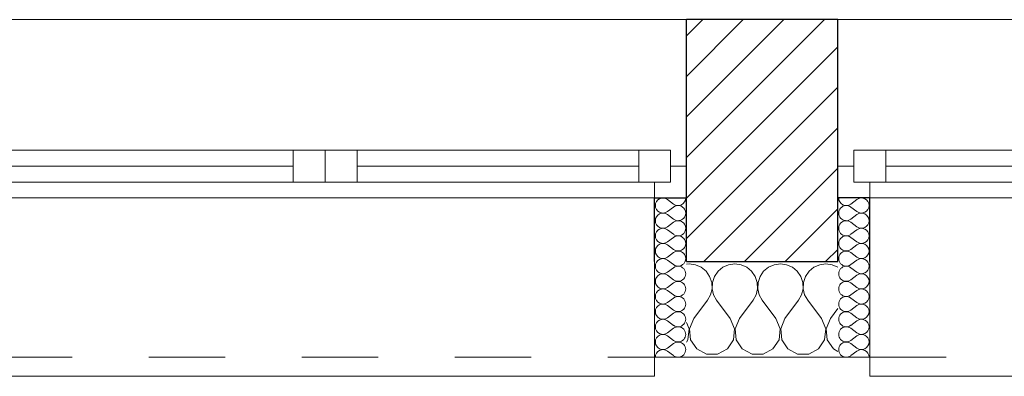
# Model space of a CAD drawing. Header units: millimetres. Extents: x 27262 to 215252, y 16288 to 306312.
# Tile 36 of 76: x 135641 to 136800, y 171393 to 171813. Entities that reach past the tile are written whole.
import ezdxf

# ---------------------------------------------------------------- set-up
doc = ezdxf.new("R2010")
doc.units = ezdxf.units.MM
doc.linetypes.add('Przerywana', pattern=[240, 120, -120])
doc.layers.add('KR_INW', color=252, linetype='Continuous')
doc.layers.add('Okna ArchiCADa', color=252, linetype='Continuous')
for name, color, linetype, lineweight in [('KR_INW_Nr_pióra__101', 252, 'Continuous', 5), ('KR_INW_Nr_pióra__102', 252, 'Continuous', 5), ('KR_INW_Nr_pióra__27', 252, 'Continuous', 25), ('KR_INW_Nr_pióra__47', 252, 'Continuous', 15), ('Okna ArchiCADa_Nr_pióra__1', 252, 'Continuous', 13), ('Okna ArchiCADa_Nr_pióra__27', 252, 'Continuous', 25)]:
    doc.layers.add(name, color=color, linetype=linetype, lineweight=lineweight)

# ---------------------------------------------------------------- blocks, each defined once
blk = doc.blocks.new('*X199')
at = {"layer": 'KR_INW_Nr_pióra__102', "linetype": 'Continuous'}
for p, q in [((202214.3, 107001.6), (202209.8, 107000.9)), ((202224, 107000.2), (202214.3, 107001.6)), ((202233.1, 106996.2), (202224, 107000.2)), ((202276, 107000.2), (202266.9, 106996.2)), ((202285.7, 107001.6), (202276, 107000.2)), ((202295.5, 107000.2), (202285.7, 107001.6)), ((202304.5, 106996.2), (202295.5, 107000.2)), ((202347.4, 107000.2), (202338.4, 106996.2)), ((202357.1, 107001.6), (202347.4, 107000.2)), ((202366.9, 107000.2), (202357.1, 107001.6)), ((202375.9, 106996.2), (202366.9, 107000.2)), ((202418.8, 107000.2), (202409.8, 106996.2)), ((202428.6, 107001.6), (202418.8, 107000.2)), ((202438.3, 107000.2), (202428.6, 107001.6)), ((202447.3, 106996.2), (202438.3, 107000.2)), ((202240.6, 106989.9), (202233.1, 106996.2)), ((202246.2, 106981.8), (202240.6, 106989.9)), ((202259.4, 106989.9), (202253.8, 106981.8)), ((202266.9, 106996.2), (202259.4, 106989.9)), ((202312.1, 106989.9), (202304.5, 106996.2)), ((202317.7, 106981.8), (202312.1, 106989.9)), ((202330.8, 106989.9), (202325.2, 106981.8)), ((202338.4, 106996.2), (202330.8, 106989.9)), ((202383.5, 106989.9), (202375.9, 106996.2)), ((202389.1, 106981.8), (202383.5, 106989.9)), ((202402.2, 106989.9), (202396.6, 106981.8)), ((202409.8, 106996.2), (202402.2, 106989.9)), ((202447.4, 106996.2), (202447.3, 106996.2)), ((202249.4, 106972.5), (202246.2, 106981.8)), ((202249.9, 106962.6), (202249.4, 106972.5)), ((202250.6, 106972.5), (202250.1, 106962.6)), ((202253.8, 106981.8), (202250.6, 106972.5)), ((202320.8, 106972.5), (202317.7, 106981.8)), ((202321.3, 106962.6), (202320.8, 106972.5)), ((202322.1, 106972.5), (202321.6, 106962.6)), ((202325.2, 106981.8), (202322.1, 106972.5)), ((202392.2, 106972.5), (202389.1, 106981.8)), ((202392.7, 106962.6), (202392.2, 106972.5)), ((202393.5, 106972.5), (202393, 106962.6)), ((202396.6, 106981.8), (202393.5, 106972.5)), ((202242.9, 106944.4), (202247.6, 106953.1)), ((202247.6, 106953.1), (202249.9, 106962.6)), ((202250.1, 106962.6), (202252.4, 106953.1)), ((202252.4, 106953.1), (202257.1, 106944.4)), ((202314.3, 106944.4), (202319.1, 106953.1)), ((202319.1, 106953.1), (202321.3, 106962.6)), ((202321.6, 106962.6), (202323.8, 106953.1)), ((202323.8, 106953.1), (202328.6, 106944.4)), ((202385.7, 106944.4), (202390.5, 106953.1)), ((202390.5, 106953.1), (202392.7, 106962.6)), ((202393, 106962.6), (202395.2, 106953.1)), ((202395.2, 106953.1), (202400, 106944.4)), ((202221.4, 106915.9), (202242.9, 106944.4)), ((202278.6, 106915.9), (202257.1, 106944.4)), ((202292.9, 106915.9), (202314.3, 106944.4)), ((202350, 106915.9), (202328.6, 106944.4)), ((202364.3, 106915.9), (202385.7, 106944.4)), ((202421.4, 106915.9), (202400, 106944.4)), ((202435.7, 106915.9), (202447.4, 106931.4)), ((202213.9, 106899.8), (202209.8, 106909.5)), ((202221.4, 106915.9), (202214.7, 106899.8)), ((202285.3, 106899.8), (202278.6, 106915.9)), ((202292.9, 106915.9), (202286.1, 106899.8)), ((202356.7, 106899.8), (202350, 106915.9)), ((202364.3, 106915.9), (202357.6, 106899.8)), ((202428.2, 106899.8), (202421.4, 106915.9)), ((202435.7, 106915.9), (202429, 106899.8)), ((202212.2, 106882.5), (202213.9, 106899.8)), ((202214.7, 106899.8), (202216.3, 106882.5)), ((202283.7, 106882.5), (202285.3, 106899.8)), ((202286.1, 106899.8), (202287.8, 106882.5)), ((202355.1, 106882.5), (202356.7, 106899.8)), ((202357.6, 106899.8), (202359.2, 106882.5)), ((202426.5, 106882.5), (202428.2, 106899.8)), ((202429, 106899.8), (202430.6, 106882.5)), ((202209.8, 106878.9), (202212.2, 106882.5)), ((202216.3, 106882.5), (202226, 106868)), ((202274, 106868), (202283.7, 106882.5)), ((202287.8, 106882.5), (202297.4, 106868)), ((202345.5, 106868), (202355.1, 106882.5)), ((202359.2, 106882.5), (202368.8, 106868)), ((202416.9, 106868), (202426.5, 106882.5)), ((202430.6, 106882.5), (202440.3, 106868)), ((202226, 106868), (202241.3, 106859.8)), ((202258.7, 106859.8), (202274, 106868)), ((202297.4, 106868), (202312.7, 106859.8)), ((202330.1, 106859.8), (202345.5, 106868)), ((202368.8, 106868), (202384.2, 106859.8)), ((202401.6, 106859.8), (202416.9, 106868)), ((202440.3, 106868), (202447.4, 106864.2)), ((202241.3, 106859.8), (202258.7, 106859.8)), ((202312.7, 106859.8), (202330.1, 106859.8)), ((202384.2, 106859.8), (202401.6, 106859.8))]:
    blk.add_line(p, q, dxfattribs=at)
blk = doc.blocks.new('*X232')
at = {"layer": 'KR_INW_Nr_pióra__102', "linetype": 'Continuous'}
for p, q in [((202189.6, 107095.6), (202180.1, 107102.8)), ((202189.6, 107090.9), (202180.1, 107083.7)), ((202189.6, 107071.8), (202180.1, 107079)), ((202189.6, 107067), (202180.1, 107059.9)), ((202189.6, 107048), (202180.1, 107055.1)), ((202189.6, 107043.2), (202180.1, 107036.1)), ((202189.6, 107024.2), (202180.1, 107031.3)), ((202189.6, 107019.4), (202180.1, 107012.3)), ((202189.6, 107000.4), (202180.1, 107007.5)), ((202189.6, 106995.6), (202180.1, 106988.5)), ((202189.6, 106976.6), (202180.1, 106983.7)), ((202189.6, 106971.8), (202180.1, 106964.7)), ((202189.6, 106952.8), (202180.1, 106959.9)), ((202189.6, 106948), (202180.1, 106940.9)), ((202189.6, 106929), (202180.1, 106936.1)), ((202189.6, 106924.2), (202180.1, 106917)), ((202189.6, 106905.1), (202180.1, 106912.3)), ((202189.6, 106900.4), (202180.1, 106893.2)), ((202189.6, 106881.3), (202180.1, 106888.5)), ((202189.6, 106876.6), (202180.1, 106869.4)), ((202189.6, 106857.5), (202180.1, 106864.7))]:
    blk.add_line(p, q, dxfattribs=at)
for centre, start, end in [((202172.9, 107093.2), 53.1301, 180), ((202172.9, 107093.2), 180, 306.8699), ((202196.7, 107105.1), 233.1301, 0), ((202196.7, 107081.3), 233.1301, 126.8699), ((202172.9, 107069.4), 53.1301, 180), ((202172.9, 107069.4), 180, 306.8699), ((202196.7, 107057.5), 233.1301, 126.8699), ((202172.9, 107045.6), 53.1301, 180), ((202172.9, 107045.6), 180, 306.8699), ((202196.7, 107033.7), 233.1301, 126.8699), ((202172.9, 107021.8), 53.1301, 180), ((202172.9, 107021.8), 180, 306.8699), ((202196.7, 107009.9), 233.1301, 126.8699), ((202172.9, 106998), 53.1301, 180), ((202172.9, 106998), 180, 306.8699), ((202172.9, 106974.2), 53.1301, 180), ((202196.7, 106986.1), 233.1301, 126.8699), ((202172.9, 106974.2), 180, 306.8699), ((202196.7, 106962.3), 233.1301, 126.8699), ((202172.9, 106950.4), 53.1301, 180), ((202172.9, 106950.4), 180, 306.8699), ((202172.9, 106926.6), 53.1301, 180), ((202196.7, 106938.5), 233.1301, 126.8699), ((202172.9, 106926.6), 180, 306.8699), ((202196.7, 106914.7), 233.1301, 126.8699), ((202172.9, 106902.8), 53.1301, 180), ((202172.9, 106902.8), 180, 306.8699), ((202196.7, 106890.9), 233.1301, 126.8699), ((202172.9, 106879), 53.1301, 180), ((202172.9, 106879), 180, 306.8699), ((202196.7, 106867), 233.1301, 126.8699), ((202172.9, 106855.1), 53.1301, 180)]:
    blk.add_arc(centre, 11.9, start, end, dxfattribs=at)
blk = doc.blocks.new('*X233')
at = {"layer": 'KR_INW_Nr_pióra__102', "linetype": 'Continuous'}
for p, q in [((202467.6, 107095.6), (202477.2, 107102.8)), ((202467.6, 107090.9), (202477.2, 107083.7)), ((202467.6, 107071.8), (202477.2, 107079)), ((202467.6, 107067), (202477.2, 107059.9)), ((202467.6, 107048), (202477.2, 107055.1)), ((202467.6, 107043.2), (202477.2, 107036.1)), ((202467.6, 107024.2), (202477.2, 107031.3)), ((202467.6, 107019.4), (202477.2, 107012.3)), ((202467.6, 107000.4), (202477.2, 107007.5)), ((202467.6, 106995.6), (202477.2, 106988.5)), ((202467.6, 106976.6), (202477.2, 106983.7)), ((202467.6, 106971.8), (202477.2, 106964.7)), ((202467.6, 106952.8), (202477.2, 106959.9)), ((202467.6, 106948), (202477.2, 106940.9)), ((202467.6, 106929), (202477.2, 106936.1)), ((202467.6, 106924.2), (202477.2, 106917)), ((202467.6, 106905.1), (202477.2, 106912.3)), ((202467.6, 106900.4), (202477.2, 106893.2)), ((202467.6, 106881.3), (202477.2, 106888.5)), ((202467.6, 106876.6), (202477.2, 106869.4)), ((202467.6, 106857.5), (202477.2, 106864.7))]:
    blk.add_line(p, q, dxfattribs=at)
for centre, start, end in [((202460.5, 107105.1), 180, 306.8699), ((202460.5, 107081.3), 53.1301, 306.8699), ((202484.3, 107093.2), 0, 126.8699), ((202484.3, 107093.2), 233.1301, 0), ((202484.3, 107069.4), 0, 126.8699), ((202460.5, 107057.5), 53.1301, 306.8699), ((202484.3, 107069.4), 233.1301, 0), ((202460.5, 107033.7), 53.1301, 306.8699), ((202484.3, 107045.6), 0, 126.8699), ((202484.3, 107045.6), 233.1301, 0), ((202484.3, 107021.8), 0, 126.8699), ((202460.5, 107009.9), 53.1301, 306.8699), ((202484.3, 107021.8), 233.1301, 0), ((202484.3, 106998), 0, 126.8699), ((202460.5, 106986.1), 53.1301, 306.8699), ((202484.3, 106998), 233.1301, 0), ((202484.3, 106974.2), 0, 126.8699), ((202460.5, 106962.3), 53.1301, 306.8699), ((202484.3, 106974.2), 233.1301, 0), ((202484.3, 106950.4), 0, 126.8699), ((202460.5, 106938.5), 53.1301, 306.8699), ((202484.3, 106950.4), 233.1301, 0), ((202484.3, 106926.6), 0, 126.8699), ((202460.5, 106914.7), 53.1301, 306.8699), ((202484.3, 106926.6), 233.1301, 0), ((202484.3, 106902.8), 0, 126.8699), ((202460.5, 106890.9), 53.1301, 306.8699), ((202484.3, 106902.8), 233.1301, 0), ((202460.5, 106867), 53.1301, 306.8699), ((202484.3, 106879), 0, 126.8699), ((202484.3, 106879), 233.1301, 0), ((202484.3, 106855.1), 0, 126.8699)]:
    blk.add_arc(centre, 11.9, start, end, dxfattribs=at)
blk = doc.blocks.new('Okno dwuskrzydłowe 19_6')
at = {"layer": 'Okna ArchiCADa_Nr_pióra__1', "linetype": 'Continuous'}
for p, q in [((-566.8, 230), (566.8, 230)), ((-541.8, 25), (-491.8, 25)), ((-541.8, -25), (-541.8, 25)), ((-491.8, 25), (-50, 25)), ((-491.8, 25), (-491.8, -25)), ((-491.8, 25), (-50, 25)), ((-50, -25), (-50, 25)), ((-50, 25), (0, 25)), ((0, 25), (0, -25)), ((0, 25), (50, 25)), ((0, -25), (0, 25)), ((50, 25), (491.8, 25)), ((50, 25), (50, -25)), ((50, 25), (491.8, 25)), ((491.8, -25), (491.8, 25)), ((491.8, 25), (541.8, 25)), ((541.8, 25), (541.8, -25)), ((-566.8, 0), (-541.8, 0)), ((-541.8, 0), (-541.8, -25)), ((-491.8, 0), (-50, 0)), ((50, 0), (491.8, 0)), ((541.8, -25), (541.8, 0)), ((541.8, 0), (566.8, 0)), ((-541.8, -25), (-516.8, -25)), ((-491.8, -25), (-541.8, -25)), ((-516.8, -25), (-516.8, -50)), ((-50, -25), (-491.8, -25)), ((0, -25), (-50, -25)), ((50, -25), (0, -25)), ((491.8, -25), (50, -25)), ((541.8, -25), (491.8, -25)), ((516.8, -50), (516.8, -25)), ((516.8, -25), (541.8, -25)), ((-516.8, -50), (-566.8, -50)), ((0, -50), (-516.8, -50)), ((516.8, -50), (0, -50)), ((566.8, -50), (516.8, -50)), ((-516.8, -300), (-516.8, -330)), ((516.8, -330), (516.8, -300)), ((-516.8, -330), (516.8, -330))]:
    blk.add_line(p, q, dxfattribs=at)
at = {"layer": 'Okna ArchiCADa_Nr_pióra__1', "linetype": 'Przerywana'}
blk.add_line((-516.8, -300), (516.8, -300), dxfattribs=at)
at = {"layer": 'Okna ArchiCADa_Nr_pióra__27', "linetype": 'Continuous'}
for p, q in [((-566.8, -50), (-566.8, 0)), ((566.8, -50), (566.8, 0)), ((-516.8, -50), (-566.8, -50)), ((516.8, -50), (566.8, -50))]:
    blk.add_line(p, q, dxfattribs=at)
blk = doc.blocks.new('Ściana_4', base_point=(179075.1, 106855.1))
at = {"layer": 'KR_INW_Nr_pióra__101', "linetype": 'Continuous'}
h = blk.add_hatch(dxfattribs=at)
h.set_pattern_fill('CEGŁA_LICÓWKA', color=256, style=0, pattern_type=2)
h.set_pattern_definition([(45, (0, 0), (-31.819804, 31.819804), [])])
h.paths.add_polyline_path([(202209.8, 107155.1), (202209.8, 107105.1), (202209.8, 107005.1), (202447.4, 107005.1), (202447.4, 107105.1), (202447.4, 107155.1), (202447.4, 107385.1), (202209.8, 107385.1)])
at = {"layer": 'KR_INW_Nr_pióra__27', "linetype": 'Continuous'}
for p, q in [((202209.8, 107155.1), (202209.8, 107385.1)), ((202447.4, 107155.1), (202447.4, 107385.1)), ((202209.8, 107105.1), (202209.8, 107155.1)), ((202447.4, 107105.1), (202447.4, 107155.1)), ((202159.8, 107005.1), (202159.8, 107105.1)), ((202159.8, 107105.1), (202209.8, 107105.1)), ((202209.8, 107005.1), (202209.8, 107105.1)), ((202447.4, 107005.1), (202447.4, 107105.1)), ((202497.4, 107105.1), (202447.4, 107105.1)), ((202497.4, 107005.1), (202497.4, 107105.1)), ((202209.8, 107005.1), (202447.4, 107005.1))]:
    blk.add_line(p, q, dxfattribs=at)
at = {"layer": 'KR_INW_Nr_pióra__27', "linetype": 'Continuous', "flags": 128}
blk.add_lwpolyline([(202447.4, 107385.1), (202209.8, 107385.1)], dxfattribs=at)
at = {"layer": 'KR_INW_Nr_pióra__47', "linetype": 'Continuous'}
for p, q in [((202209.8, 107105.1), (202159.8, 107105.1)), ((202159.8, 107105.1), (202159.8, 106855.1)), ((202447.4, 107105.1), (202497.4, 107105.1)), ((202497.4, 107105.1), (202497.4, 106855.1)), ((202159.8, 106855.1), (202159.8, 107005.1)), ((202497.4, 106855.1), (202497.4, 107005.1)), ((202209.8, 106855.1), (202159.8, 106855.1)), ((202447.4, 106855.1), (202497.4, 106855.1))]:
    blk.add_line(p, q, dxfattribs=at)
at = {"layer": 'KR_INW_Nr_pióra__47', "linetype": 'Continuous', "flags": 128}
blk.add_lwpolyline([(202209.8, 106855.1), (202447.4, 106855.1)], dxfattribs=at)
at = {"layer": 'KR_INW'}
for name in ['*X232', '*X233', '*X199']:
    blk.add_blockref(name, (0, 0), dxfattribs=at)
at = {"layer": 'Okna ArchiCADa', "color": 21, "linetype": 'Continuous', "lineweight": 13, "true_color": 0xff9955, "zscale": 1000}
for p in [(201643.1, 107155.1), (203014.2, 107155.1)]:
    blk.add_blockref('Okno dwuskrzydłowe 19_6', p, dxfattribs=at)

msp = doc.modelspace()

# ---------------------------------------------------------------- block references
at = {"layer": 'KR_INW', "xscale": 0.75, "yscale": 0.75, "zscale": 0.75}
msp.add_blockref('Ściana_4', (119074.8, 171415.2), dxfattribs=at)

doc.saveas('drawing.dxf')
